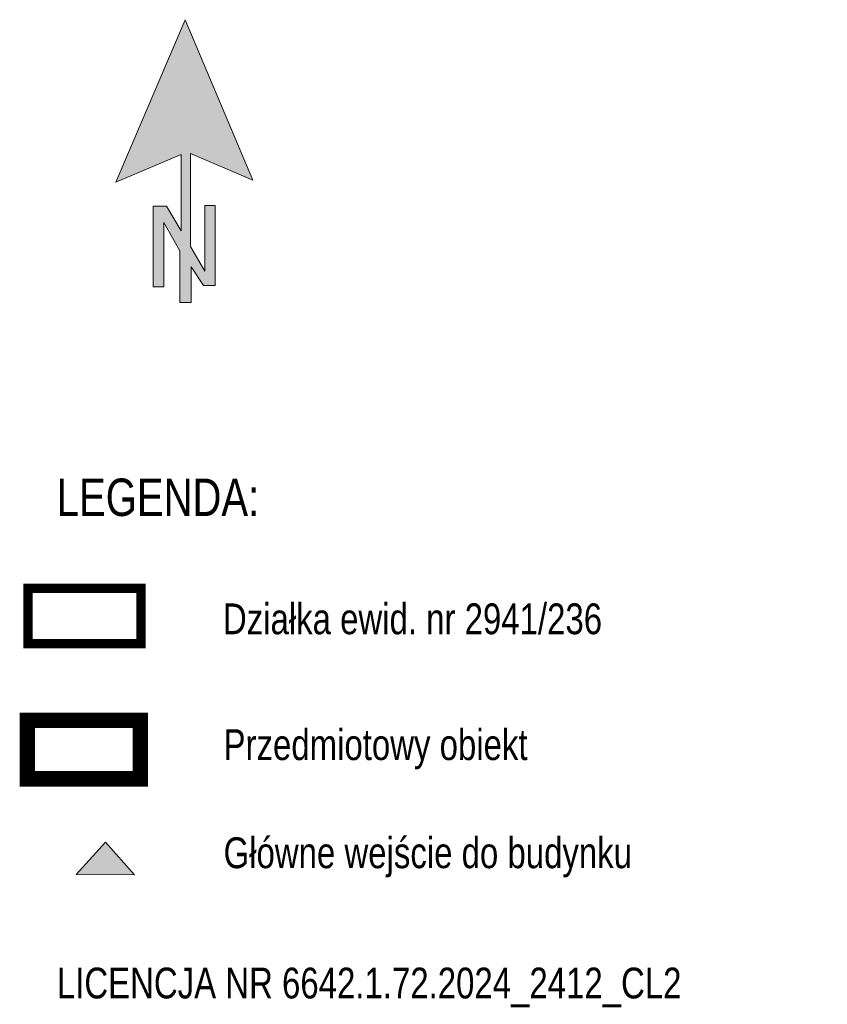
# Model space of a CAD drawing. Header units: millimetres. Extents: x 284606 to 569416, y -192995 to -95103.
# Tile 43 of 178: x 290744 to 291059, y -104840 to -104456. Entities that reach past the tile are written whole.
import ezdxf

# ---------------------------------------------------------------- set-up
doc = ezdxf.new("R2010")
doc.units = ezdxf.units.MM
doc.linetypes.add('1.0_0.5', pattern=[1.5, 1, -0.5])
doc.layers.add('!STR_Opisy 0.09', color=8, linetype='Continuous', lineweight=9)
doc.layers.add('kreska_wymiar', color=4, linetype='Continuous', lineweight=5)
doc.layers.add('CIENKA', color=3, linetype='Continuous')
doc.layers.add('PPOZ', color=7, linetype='Continuous', lineweight=25, true_color=0xe63900)
doc.styles.add('1_50', font='txt', dxfattribs={"width": 0.8})

msp = doc.modelspace()

# ---------------------------------------------------------------- hatches: boundary and pattern name
at = {"layer": '!STR_Opisy 0.09'}
h = msp.add_hatch(color=7, dxfattribs=at)
h.dxf.hatch_style = 1
h.paths.add_polyline_path([(290808.5, -104455.91), (290781.48, -104519.23), (290806.99, -104508.38), (290806.99, -104538.18), (290801.31, -104528.54), (290796.13, -104528.54), (290796.13, -104560.06), (290800.27, -104560.06), (290800.27, -104534.91), (290806.48, -104545.94), (290806.48, -104566.09), (290810.92, -104566.16), (290810.92, -104552.2), (290815.67, -104559.52), (290820.28, -104559.52), (290820.28, -104528.33), (290816.21, -104528.33), (290816.21, -104553.96), (290810.65, -104544.31), (290810.65, -104508.1), (290834.97, -104518.46)])
at = {"layer": 'kreska_wymiar'}
h = msp.add_hatch(color=256, dxfattribs=at)
h.dxf.hatch_style = 1
h.paths.add_polyline_path([(290788.86, -104789.23), (290766.1, -104789.09), (290777.56, -104776.42)])

# ---------------------------------------------------------------- linework, layer by layer
at = {"layer": '!STR_Opisy 0.09', "color": 7}
msp.add_lwpolyline([(290806.48, -104566.09), (290806.48, -104545.94), (290800.27, -104534.91), (290800.27, -104560.06), (290796.13, -104560.06), (290796.13, -104528.54), (290801.31, -104528.54), (290806.99, -104538.18), (290806.99, -104508.38), (290781.48, -104519.23), (290808.5, -104455.91), (290834.97, -104518.46), (290810.65, -104508.1), (290810.65, -104544.31), (290816.21, -104553.96), (290816.21, -104528.33), (290820.28, -104528.33), (290820.28, -104559.52), (290815.67, -104559.52), (290810.92, -104552.2), (290810.92, -104566.16), (290806.48, -104566.09)], dxfattribs=at)
at = {"layer": 'CIENKA', "color": 215, "linetype": '1.0_0.5', "ltscale": 10, "true_color": 0xa655af, "const_width": 3.6}
msp.add_lwpolyline([(290791.3, -104699.06), (290747.31, -104699.06), (290747.31, -104677.52), (290791.3, -104677.52)], close=True, dxfattribs=at)
at = {"layer": 'kreska_wymiar'}
msp.add_lwpolyline([(290788.86, -104789.23), (290766.1, -104789.09), (290777.56, -104776.42), (290788.86, -104789.23)], dxfattribs=at)
at = {"layer": 'PPOZ', "color": 152, "true_color": 0x0070e0, "const_width": 6}
msp.add_lwpolyline([(290747.09, -104751.76), (290791.07, -104751.76), (290791.07, -104728.96), (290747.09, -104728.96)], close=True, dxfattribs=at)

# ---------------------------------------------------------------- texts
at = {"layer": '!STR_Opisy 0.09', "color": 7, "char_height": 12, "width": 374.7478, "attachment_point": 1, "style": '1_50'}
for s, insert in [('\\A1;Działka ewid. nr 2941/236', (290823.27, -104683.4)), ('\\A1;Przedmiotowy obiekt', (290823.52, -104732.44)), ('\\A1;Główne wejście do budynku', (290823.52, -104774.57)), ('\\A1;LICENCJA NR 6642.1.72.2024_2412_CL2', (290758.56, -104825.34))]:
    msp.add_mtext(s, dxfattribs=dict(at, insert=insert))
at = {"layer": 'kreska_wymiar', "color": 7, "insert": (290758.53, -104634.75), "char_height": 14.58, "width": 562.1217, "attachment_point": 1, "style": '1_50'}
msp.add_mtext('LEGENDA:', dxfattribs=at)

doc.saveas('drawing.dxf')
